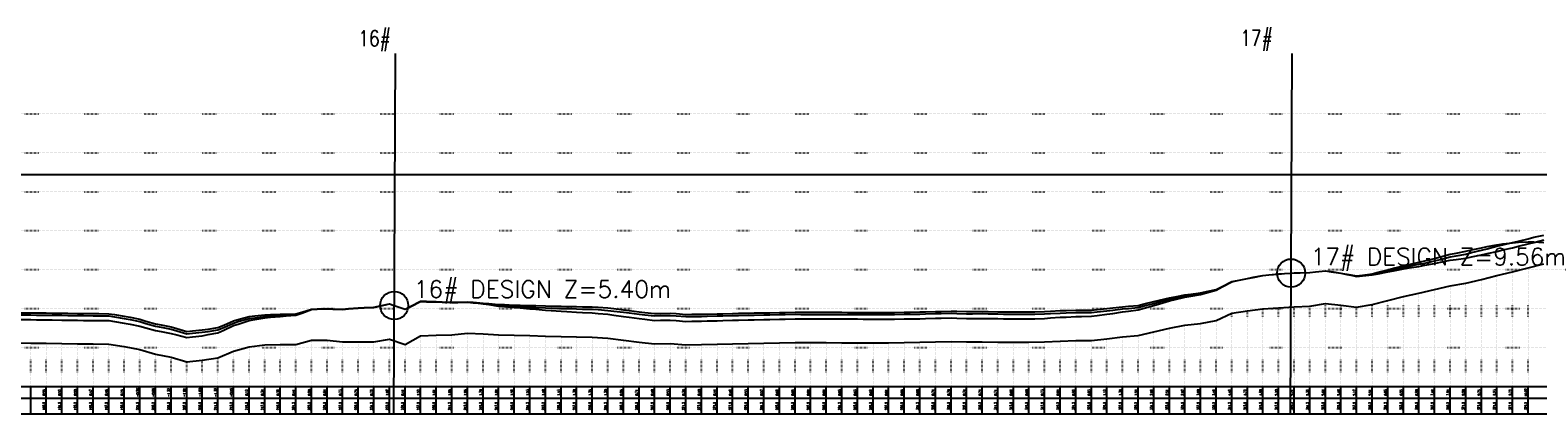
# Model space of a CAD drawing. Extents: x 391415 to 399140, y 3188456 to 3193757.
# Tile 5 of 6: x 393368 to 395301, y 3193250 to 3193743. Entities that reach past the tile are written whole.
import ezdxf
from ezdxf.enums import TextEntityAlignment as Align

# ---------------------------------------------------------------- set-up
doc = ezdxf.new("R2010")
doc.units = 0
doc.linetypes.add('X4', pattern=[1.6, 0, -1.6])
doc.layers.get('0').update_dxf_attribs({"linetype": 'CONTINUOUS'})
for name, color, linetype in [('ANNOTATION', 7, 'CONTINUOUS'), ('DESIGN_CENTER', 1, 'CONTINUOUS'), ('DESIGN_DISTRIBUTED', 3, 'CONTINUOUS'), ('DESIGN_LOCAL', 5, 'CONTINUOUS'), ('DMX', 1, 'CONTINUOUS'), ('PIER_CONTROL', 6, 'CONTINUOUS'), ('WSE_22_190', 4, 'CONTINUOUS'), ('ZDH', 1, 'CONTINUOUS'), ('zdm1', 2, 'CONTINUOUS'), ('ZDMT5', 3, 'CONTINUOUS')]:
    doc.layers.add(name, color=color, linetype=linetype)
doc.styles.add('HZ', font='rs.shx', dxfattribs={"width": 0.8, "bigfont": 'hztxt.shx'})
doc.styles.get("Standard").update_dxf_attribs({"font": 'rs.shx', "bigfont": 'hztxt.shx'})

msp = doc.modelspace()

# ---------------------------------------------------------------- linework, layer by layer
at = {"linetype": 'Continuous', "flags": 128}
for points in [[(393834.4, 3193250.3), (393836.3, 3193712.5)], [(394984.2, 3193250.3), (394986.2, 3193712.5)]]:
    msp.add_lwpolyline(points, dxfattribs=at)
at = {"layer": 'DESIGN_CENTER', "color": 1}
msp.add_lwpolyline([(393356.2, 3193377.3), (393368.7, 3193377.2), (393376.2, 3193377.1), (393388.7, 3193376.9), (393396.2, 3193376.8), (393408.7, 3193376.7), (393416.2, 3193376.6), (393428.7, 3193376.4), (393436.2, 3193376.3), (393448.7, 3193376.2), (393456.2, 3193376.1), (393468.7, 3193375.9), (393476.2, 3193374.8), (393488.7, 3193372.8), (393496.2, 3193371.3), (393508.7, 3193368.7), (393516.2, 3193366.4), (393528.7, 3193362.7), (393536.2, 3193361.3), (393548.7, 3193358.9), (393556.2, 3193356.7), (393568.7, 3193353), (393576.2, 3193353.8), (393588.7, 3193355.1), (393596.2, 3193356.1), (393608.7, 3193357.9), (393616.2, 3193361.2), (393628.7, 3193366.7), (393636.2, 3193369), (393648.7, 3193372.7), (393656.2, 3193373.6), (393668.7, 3193375.3), (393676.2, 3193375.7), (393688.7, 3193376.4), (393696.2, 3193376.7), (393708.7, 3193377.4), (393716.2, 3193379.9), (393728.7, 3193384), (393736.2, 3193384.4), (393748.7, 3193385.1), (393756.2, 3193384.8), (393768.7, 3193384.4), (393776.2, 3193385), (393788.7, 3193386.1), (393796.2, 3193386.5), (393808.7, 3193387), (393816.2, 3193388.7), (393828.7, 3193391.3), (393834.8, 3193389.3), (393836.2, 3193388.8), (393848.7, 3193384.4), (393856.2, 3193388.3), (393868.7, 3193394.6), (393876.2, 3193394.4), (393888.7, 3193394.1), (393896.2, 3193393.7), (393908.7, 3193393), (393916.2, 3193393.2), (393928.7, 3193393.6), (393936.2, 3193392.9), (393948.7, 3193391.7), (393956.2, 3193390.8), (393968.7, 3193389.3), (393976.2, 3193388.8), (393988.7, 3193388.1), (393996.2, 3193387.7), (394008.7, 3193387), (394016.2, 3193386.7), (394028.7, 3193386.2), (394036.2, 3193385.9), (394048.7, 3193385.5), (394056.2, 3193385.3), (394068.7, 3193384.9), (394076.2, 3193384.8), (394088.7, 3193384.6), (394096.2, 3193384), (394108.7, 3193383.1), (394116.2, 3193382.2), (394128.7, 3193380.7), (394136.2, 3193379.8), (394148.7, 3193378.3), (394156.2, 3193377.5), (394168.7, 3193376.1), (394176.2, 3193376.3), (394188.7, 3193376.6), (394196.2, 3193376), (394208.7, 3193375), (394216.2, 3193375.2), (394228.7, 3193375.4), (394236.2, 3193375.6), (394248.7, 3193375.9), (394256.2, 3193376.1), (394268.7, 3193376.3), (394276.2, 3193376.5), (394288.7, 3193376.8), (394296.2, 3193376.9), (394308.7, 3193377.2), (394316.2, 3193377.4), (394328.7, 3193377.7), (394336.2, 3193377.8), (394348.7, 3193378), (394356.2, 3193377.9), (394368.7, 3193377.9), (394376.2, 3193377.9), (394388.7, 3193377.8), (394396.2, 3193377.8), (394408.7, 3193377.8), (394416.2, 3193377.8), (394428.7, 3193377.7), (394436.2, 3193377.7), (394448.7, 3193377.7), (394456.2, 3193377.6), (394468.7, 3193377.6), (394476.2, 3193377.8), (394488.7, 3193378), (394496.2, 3193378.1), (394508.7, 3193378.3), (394516.2, 3193378.5), (394528.7, 3193378.9), (394536.2, 3193379), (394548.7, 3193379.3), (394556.2, 3193379.1), (394568.7, 3193378.8), (394576.2, 3193378.8), (394588.7, 3193378.9), (394596.2, 3193378.7), (394608.7, 3193378.5), (394616.2, 3193378.4), (394628.7, 3193378.3), (394636.2, 3193378.2), (394648.7, 3193378.1), (394656.2, 3193378.3), (394668.7, 3193378.5), (394676.2, 3193379), (394688.7, 3193379.6), (394696.2, 3193379.9), (394708.7, 3193380.3), (394716.2, 3193380.4), (394728.7, 3193380.5), (394736.2, 3193381.2), (394748.7, 3193382.4), (394756.2, 3193383.3), (394768.7, 3193384.9), (394776.2, 3193385.6), (394788.7, 3193386.8), (394796.2, 3193388.7), (394808.7, 3193391.9), (394816.2, 3193393.8), (394828.7, 3193397.1), (394836.2, 3193398.7), (394848.7, 3193401.3), (394856.2, 3193402.3), (394868.7, 3193404.2), (394876.2, 3193406.1), (394888.7, 3193409.3), (394896.2, 3193413.2), (394908.7, 3193419.7), (394916.2, 3193421.3), (394928.7, 3193423.9), (394936.2, 3193425.3), (394948.7, 3193427.7), (394956.2, 3193428.5), (394968.7, 3193429.7), (394976.2, 3193430.4), (394984.8, 3193430.9), (394988.7, 3193431.1), (394996.2, 3193431.4), (395008.7, 3193431.6), (395016.2, 3193432.5), (395028.7, 3193433.7), (395036.2, 3193432.6), (395048.7, 3193430.8), (395056.2, 3193429.2), (395068.7, 3193426.8), (395076.2, 3193427.6), (395088.7, 3193429.1), (395096.2, 3193430.7), (395108.7, 3193433.5), (395116.2, 3193435.2), (395128.7, 3193438.2), (395136.2, 3193439.6), (395148.7, 3193442.2), (395156.2, 3193443.8), (395168.7, 3193446.6), (395176.2, 3193448.5), (395188.7, 3193451.7), (395196.2, 3193453), (395208.7, 3193455.3), (395216.2, 3193457.1), (395228.7, 3193460.2), (395236.2, 3193462.1), (395248.7, 3193465.2), (395256.2, 3193467.1), (395268.7, 3193470.2), (395276.2, 3193472), (395288.7, 3193475), (395296.2, 3193476.8), (395308.7, 3193479.6)], dxfattribs=at)
at = {"layer": 'DESIGN_DISTRIBUTED', "color": 3}
msp.add_lwpolyline([(393356.2, 3193371.5), (393368.7, 3193371.2), (393376.2, 3193371.1), (393388.7, 3193370.9), (393396.2, 3193370.8), (393408.7, 3193370.6), (393416.2, 3193370.5), (393428.7, 3193370.3), (393436.2, 3193370.2), (393448.7, 3193370), (393456.2, 3193370), (393468.7, 3193369.9), (393476.2, 3193368.7), (393488.7, 3193366.8), (393496.2, 3193365.3), (393508.7, 3193362.8), (393516.2, 3193360.6), (393528.7, 3193357.1), (393536.2, 3193355.8), (393548.7, 3193353.6), (393556.2, 3193351.5), (393568.7, 3193348.1), (393576.2, 3193349), (393588.7, 3193350.6), (393596.2, 3193351.9), (393608.7, 3193354.1), (393616.2, 3193357.6), (393628.7, 3193363.6), (393636.2, 3193366), (393648.7, 3193370.2), (393656.2, 3193371.4), (393668.7, 3193373.5), (393676.2, 3193374.2), (393688.7, 3193375.3), (393696.2, 3193375.9), (393708.7, 3193376.9), (393716.2, 3193379.6), (393728.7, 3193384), (393736.2, 3193384.5), (393748.7, 3193385.4), (393756.2, 3193385.2), (393768.7, 3193384.8), (393776.2, 3193385.5), (393788.7, 3193386.5), (393796.2, 3193386.8), (393808.7, 3193387.2), (393816.2, 3193388.8), (393828.7, 3193391.3), (393834.8, 3193389.3), (393836.2, 3193388.8), (393848.7, 3193384.5), (393856.2, 3193388.5), (393868.7, 3193394.8), (393876.2, 3193394.8), (393888.7, 3193394.5), (393896.2, 3193394.1), (393908.7, 3193393.5), (393916.2, 3193393.6), (393928.7, 3193393.8), (393936.2, 3193393), (393948.7, 3193391.5), (393956.2, 3193390.4), (393968.7, 3193388.6), (393976.2, 3193387.9), (393988.7, 3193386.8), (393996.2, 3193386.1), (394008.7, 3193385), (394016.2, 3193384.4), (394028.7, 3193383.4), (394036.2, 3193382.9), (394048.7, 3193382.1), (394056.2, 3193381.6), (394068.7, 3193380.8), (394076.2, 3193380.5), (394088.7, 3193380), (394096.2, 3193379.2), (394108.7, 3193378.1), (394116.2, 3193377), (394128.7, 3193375.3), (394136.2, 3193374.2), (394148.7, 3193372.6), (394156.2, 3193371.7), (394168.7, 3193370.2), (394176.2, 3193370.3), (394188.7, 3193370.6), (394196.2, 3193370), (394208.7, 3193368.9), (394216.2, 3193369.1), (394228.7, 3193369.3), (394236.2, 3193369.5), (394248.7, 3193369.8), (394256.2, 3193370), (394268.7, 3193370.3), (394276.2, 3193370.5), (394288.7, 3193370.8), (394296.2, 3193370.9), (394308.7, 3193371.2), (394316.2, 3193371.5), (394328.7, 3193371.8), (394336.2, 3193371.9), (394348.7, 3193372.1), (394356.2, 3193372.1), (394368.7, 3193372.1), (394376.2, 3193372.1), (394388.7, 3193372.1), (394396.2, 3193372.1), (394408.7, 3193372), (394416.2, 3193372), (394428.7, 3193372), (394436.2, 3193371.9), (394448.7, 3193371.9), (394456.2, 3193371.9), (394468.7, 3193371.8), (394476.2, 3193371.9), (394488.7, 3193372.1), (394496.2, 3193372.3), (394508.7, 3193372.4), (394516.2, 3193372.6), (394528.7, 3193373), (394536.2, 3193373.1), (394548.7, 3193373.3), (394556.2, 3193373.1), (394568.7, 3193372.8), (394576.2, 3193372.8), (394588.7, 3193372.8), (394596.2, 3193372.7), (394608.7, 3193372.5), (394616.2, 3193372.4), (394628.7, 3193372.3), (394636.2, 3193372.3), (394648.7, 3193372.2), (394656.2, 3193372.4), (394668.7, 3193372.8), (394676.2, 3193373.3), (394688.7, 3193374.2), (394696.2, 3193374.5), (394708.7, 3193375.2), (394716.2, 3193375.3), (394728.7, 3193375.7), (394736.2, 3193376.6), (394748.7, 3193378.1), (394756.2, 3193379.2), (394768.7, 3193381.1), (394776.2, 3193382), (394788.7, 3193383.6), (394796.2, 3193385.8), (394808.7, 3193389.4), (394816.2, 3193391.6), (394828.7, 3193395.3), (394836.2, 3193397.1), (394848.7, 3193400.1), (394856.2, 3193401.4), (394868.7, 3193403.5), (394876.2, 3193405.6), (394888.7, 3193409.1), (394896.2, 3193413.1), (394908.7, 3193419.8), (394916.2, 3193421.4), (394928.7, 3193424), (394936.2, 3193425.5), (394948.7, 3193427.8), (394956.2, 3193428.6), (394968.7, 3193429.8), (394976.2, 3193430.4), (394984.8, 3193430.9), (394988.7, 3193431.1), (394996.2, 3193431.4), (395008.7, 3193431.7), (395016.2, 3193432.6), (395028.7, 3193433.9), (395036.2, 3193432.8), (395048.7, 3193430.9), (395056.2, 3193429.3), (395068.7, 3193426.7), (395076.2, 3193427.4), (395088.7, 3193428.6), (395096.2, 3193430.1), (395108.7, 3193432.5), (395116.2, 3193433.9), (395128.7, 3193436.4), (395136.2, 3193437.5), (395148.7, 3193439.5), (395156.2, 3193440.9), (395168.7, 3193443.1), (395176.2, 3193444.7), (395188.7, 3193447.3), (395196.2, 3193448.3), (395208.7, 3193450.1), (395216.2, 3193451.6), (395228.7, 3193454.3), (395236.2, 3193455.9), (395248.7, 3193458.7), (395256.2, 3193460.5), (395268.7, 3193463.4), (395276.2, 3193465.2), (395288.7, 3193468.3), (395296.2, 3193470.2), (395308.7, 3193473.5)], dxfattribs=at)
at = {"layer": 'DESIGN_LOCAL', "color": 5}
msp.add_lwpolyline([(393356.2, 3193380.1), (393368.7, 3193380), (393376.2, 3193379.9), (393388.7, 3193379.7), (393396.2, 3193379.6), (393408.7, 3193379.5), (393416.2, 3193379.4), (393428.7, 3193379.2), (393436.2, 3193379.2), (393448.7, 3193379), (393456.2, 3193378.9), (393468.7, 3193378.8), (393476.2, 3193377.7), (393488.7, 3193375.8), (393496.2, 3193374.2), (393508.7, 3193371.6), (393516.2, 3193369.4), (393528.7, 3193365.7), (393536.2, 3193364.3), (393548.7, 3193362), (393556.2, 3193359.8), (393568.7, 3193356.1), (393576.2, 3193356.8), (393588.7, 3193358.1), (393596.2, 3193359.1), (393608.7, 3193360.9), (393616.2, 3193364.1), (393628.7, 3193369.5), (393636.2, 3193371.6), (393648.7, 3193375.2), (393656.2, 3193376), (393668.7, 3193377.4), (393676.2, 3193377.6), (393688.7, 3193378), (393696.2, 3193378.2), (393708.7, 3193378.6), (393716.2, 3193380.8), (393728.7, 3193384.6), (393736.2, 3193384.9), (393748.7, 3193385.3), (393756.2, 3193384.9), (393768.7, 3193384.3), (393776.2, 3193384.9), (393788.7, 3193385.9), (393796.2, 3193386.3), (393808.7, 3193386.9), (393816.2, 3193388.6), (393828.7, 3193391.3), (393834.8, 3193389.3), (393836.2, 3193388.8), (393848.7, 3193384.4), (393856.2, 3193388.2), (393868.7, 3193394.4), (393876.2, 3193394.2), (393888.7, 3193393.9), (393896.2, 3193393.6), (393908.7, 3193393), (393916.2, 3193393.3), (393928.7, 3193394), (393936.2, 3193393.4), (393948.7, 3193392.5), (393956.2, 3193391.8), (393968.7, 3193390.7), (393976.2, 3193390.4), (393988.7, 3193389.9), (393996.2, 3193389.7), (394008.7, 3193389.3), (394016.2, 3193389.1), (394028.7, 3193388.8), (394036.2, 3193388.6), (394048.7, 3193388.3), (394056.2, 3193388.2), (394068.7, 3193387.9), (394076.2, 3193387.8), (394088.7, 3193387.6), (394096.2, 3193387.1), (394108.7, 3193386.2), (394116.2, 3193385.3), (394128.7, 3193383.7), (394136.2, 3193382.8), (394148.7, 3193381.3), (394156.2, 3193380.5), (394168.7, 3193379.1), (394176.2, 3193379.2), (394188.7, 3193379.5), (394196.2, 3193378.9), (394208.7, 3193377.9), (394216.2, 3193378), (394228.7, 3193378.2), (394236.2, 3193378.4), (394248.7, 3193378.7), (394256.2, 3193378.8), (394268.7, 3193379.1), (394276.2, 3193379.3), (394288.7, 3193379.5), (394296.2, 3193379.7), (394308.7, 3193379.9), (394316.2, 3193380.1), (394328.7, 3193380.4), (394336.2, 3193380.5), (394348.7, 3193380.7), (394356.2, 3193380.7), (394368.7, 3193380.7), (394376.2, 3193380.6), (394388.7, 3193380.6), (394396.2, 3193380.6), (394408.7, 3193380.6), (394416.2, 3193380.5), (394428.7, 3193380.5), (394436.2, 3193380.5), (394448.7, 3193380.4), (394456.2, 3193380.4), (394468.7, 3193380.4), (394476.2, 3193380.5), (394488.7, 3193380.7), (394496.2, 3193380.9), (394508.7, 3193381.1), (394516.2, 3193381.3), (394528.7, 3193381.7), (394536.2, 3193381.8), (394548.7, 3193382.1), (394556.2, 3193381.9), (394568.7, 3193381.6), (394576.2, 3193381.6), (394588.7, 3193381.7), (394596.2, 3193381.5), (394608.7, 3193381.3), (394616.2, 3193381.3), (394628.7, 3193381.2), (394636.2, 3193381.1), (394648.7, 3193381), (394656.2, 3193381.2), (394668.7, 3193381.5), (394676.2, 3193381.9), (394688.7, 3193382.7), (394696.2, 3193382.9), (394708.7, 3193383.4), (394716.2, 3193383.4), (394728.7, 3193383.5), (394736.2, 3193384.2), (394748.7, 3193385.3), (394756.2, 3193386.2), (394768.7, 3193387.7), (394776.2, 3193388.4), (394788.7, 3193389.4), (394796.2, 3193391.3), (394808.7, 3193394.3), (394816.2, 3193396.1), (394828.7, 3193399.2), (394836.2, 3193400.6), (394848.7, 3193402.9), (394856.2, 3193403.8), (394868.7, 3193405.4), (394876.2, 3193407.1), (394888.7, 3193410), (394896.2, 3193413.8), (394908.7, 3193420.1), (394916.2, 3193421.5), (394928.7, 3193424), (394936.2, 3193425.3), (394948.7, 3193427.6), (394956.2, 3193428.5), (394968.7, 3193429.7), (394976.2, 3193430.3), (394984.8, 3193430.9), (394988.7, 3193431.1), (394996.2, 3193431.4), (395008.7, 3193431.6), (395016.2, 3193432.4), (395028.7, 3193433.7), (395036.2, 3193432.6), (395048.7, 3193430.9), (395056.2, 3193429.5), (395068.7, 3193427.3), (395076.2, 3193428.3), (395088.7, 3193430.1), (395096.2, 3193431.9), (395108.7, 3193435), (395116.2, 3193437), (395128.7, 3193440.2), (395136.2, 3193441.9), (395148.7, 3193444.8), (395156.2, 3193446.7), (395168.7, 3193449.8), (395176.2, 3193451.8), (395188.7, 3193455.2), (395196.2, 3193456.6), (395208.7, 3193458.8), (395216.2, 3193460.6), (395228.7, 3193463.3), (395236.2, 3193464.9), (395248.7, 3193467.2), (395256.2, 3193468.3), (395268.7, 3193469.8), (395276.2, 3193470.4), (395288.7, 3193470.9), (395296.2, 3193470.9), (395308.7, 3193470.2)], dxfattribs=at)
at = {"layer": 'DMX', "linetype": 'Continuous', "flags": 128}
msp.add_lwpolyline([(393348.7, 3193341.3), (393368.7, 3193341), (393388.7, 3193340.8), (393408.7, 3193340.5), (393428.7, 3193340.3), (393448.7, 3193340.1), (393468.7, 3193339.9), (393488.7, 3193336.8), (393508.7, 3193332.7), (393528.7, 3193326.8), (393548.7, 3193323.1), (393568.7, 3193317.2), (393588.7, 3193319.3), (393608.7, 3193322.1), (393628.7, 3193330.8), (393648.7, 3193336.5), (393668.7, 3193338.7), (393688.7, 3193339.2), (393708.7, 3193339.4), (393728.7, 3193344.9), (393748.7, 3193344.8), (393768.7, 3193342.6), (393788.7, 3193342.9), (393808.7, 3193342.5), (393828.7, 3193346), (393848.7, 3193339.4), (393868.7, 3193350.5), (393888.7, 3193351.4), (393908.7, 3193351.8), (393928.7, 3193353.8), (393948.7, 3193353.1), (393968.7, 3193351.7), (393988.7, 3193351.2), (394008.7, 3193350.7), (394028.7, 3193350.1), (394048.7, 3193349.6), (394068.7, 3193349.1), (394088.7, 3193348.8), (394108.7, 3193347.3), (394128.7, 3193344.8), (394148.7, 3193342.4), (394168.7, 3193340.1), (394188.7, 3193340.6), (394208.7, 3193339), (394228.7, 3193339.3), (394248.7, 3193339.8), (394268.7, 3193340.2), (394288.7, 3193340.6), (394308.7, 3193341), (394328.7, 3193341.5), (394348.7, 3193341.8), (394368.7, 3193341.7), (394388.7, 3193341.7), (394408.7, 3193341.6), (394428.7, 3193341.6), (394448.7, 3193341.5), (394468.7, 3193341.4), (394488.7, 3193341.8), (394508.7, 3193342.2), (394528.7, 3193342.7), (394548.7, 3193343.1), (394568.7, 3193342.7), (394588.7, 3193342.7), (394608.7, 3193342.4), (394628.7, 3193342.2), (394648.7, 3193342.1), (394668.7, 3193342.6), (394688.7, 3193343.7), (394708.7, 3193344.5), (394728.7, 3193344.6), (394748.7, 3193346.5), (394768.7, 3193349), (394788.7, 3193350.7), (394808.7, 3193355.5), (394828.7, 3193360.4), (394848.7, 3193364), (394868.7, 3193366.1), (394888.7, 3193370.2), (394908.7, 3193379.6), (394928.7, 3193382.5), (394948.7, 3193385.1), (394968.7, 3193386.4), (394988.7, 3193387.5), (395008.7, 3193388.5), (395028.7, 3193391.7), (395048.7, 3193389.9), (395068.7, 3193387), (395088.7, 3193390.4), (395108.7, 3193395.6), (395128.7, 3193400.8), (395148.7, 3193405.1), (395168.7, 3193409.7), (395188.7, 3193414.7), (395208.7, 3193418.1), (395228.7, 3193422.8), (395248.7, 3193427.6), (395268.7, 3193432.5), (395288.7, 3193437.5), (395308.7, 3193442.8)], dxfattribs=at)
at = {"layer": 'PIER_CONTROL', "color": 6}
for centre in [(394984.8, 3193430.9), (393834.8, 3193389.3)]:
    msp.add_circle(centre, 18, dxfattribs=at)
at = {"layer": 'WSE_22_190', "color": 4}
msp.add_line((391496.2, 3193557.2), (396812.7, 3193557.2), dxfattribs=at)
at = {"layer": 'zdm1', "linetype": 'X4'}
for p, q in [((391481.2, 3193635.3), (396827.7, 3193635.3)), ((391481.2, 3193585.3), (396827.7, 3193585.3)), ((391481.2, 3193535.3), (396827.7, 3193535.3)), ((391481.2, 3193485.3), (396827.7, 3193485.3)), ((391481.2, 3193435.3), (396827.7, 3193435.3)), ((391481.2, 3193385.3), (396827.7, 3193385.3)), ((391481.2, 3193335.3), (396827.7, 3193335.3)), ((391481.2, 3193285.3), (396827.7, 3193285.3))]:
    msp.add_line(p, q, dxfattribs=at)
at = {"layer": 'zdm1', "linetype": 'Continuous'}
for p, q in [((391496.2, 3193285.3), (396817.7, 3193285.3)), ((391451.2, 3193270.3), (396817.7, 3193270.3)), ((391451.2, 3193250.3), (396817.7, 3193250.3))]:
    msp.add_line(p, q, dxfattribs=at)
at = {"layer": 'ZDMT5', "linetype": 'X4'}
for p, q in [((395248.7, 3193285.3), (395248.7, 3193427.6)), ((395268.7, 3193285.3), (395268.7, 3193432.5)), ((395288.7, 3193285.3), (395288.7, 3193437.5)), ((395168.7, 3193285.3), (395168.7, 3193409.7)), ((395188.7, 3193285.3), (395188.7, 3193414.7)), ((395208.7, 3193285.3), (395208.7, 3193418.1)), ((395228.7, 3193285.3), (395228.7, 3193422.8)), ((395008.7, 3193285.3), (395008.7, 3193388.5)), ((395028.7, 3193285.3), (395028.7, 3193391.7)), ((395048.7, 3193285.3), (395048.7, 3193389.9)), ((395088.7, 3193285.3), (395088.7, 3193390.4)), ((395108.7, 3193285.3), (395108.7, 3193395.6)), ((395128.7, 3193285.3), (395128.7, 3193400.8)), ((395148.7, 3193285.3), (395148.7, 3193405.1)), ((394888.7, 3193285.3), (394888.7, 3193370.2)), ((394908.7, 3193285.3), (394908.7, 3193379.6)), ((394928.7, 3193285.3), (394928.7, 3193382.5)), ((394948.7, 3193285.3), (394948.7, 3193385.1)), ((394968.7, 3193285.3), (394968.7, 3193386.4)), ((394988.7, 3193285.3), (394988.7, 3193387.5)), ((395068.7, 3193285.3), (395068.7, 3193387)), ((393868.7, 3193285.3), (393868.7, 3193350.5)), ((393888.7, 3193285.3), (393888.7, 3193351.4)), ((393908.7, 3193285.3), (393908.7, 3193351.8)), ((393928.7, 3193285.3), (393928.7, 3193353.8)), ((393948.7, 3193285.3), (393948.7, 3193353.1)), ((393968.7, 3193285.3), (393968.7, 3193351.7)), ((393988.7, 3193285.3), (393988.7, 3193351.2)), ((394008.7, 3193285.3), (394008.7, 3193350.7)), ((394028.7, 3193285.3), (394028.7, 3193350.1)), ((394048.7, 3193285.3), (394048.7, 3193349.6)), ((394788.7, 3193285.3), (394788.7, 3193350.7)), ((394808.7, 3193285.3), (394808.7, 3193355.5)), ((394828.7, 3193285.3), (394828.7, 3193360.4)), ((394848.7, 3193285.3), (394848.7, 3193364)), ((394868.7, 3193285.3), (394868.7, 3193366.1)), ((393368.7, 3193285.3), (393368.7, 3193341)), ((393388.7, 3193285.3), (393388.7, 3193340.8)), ((393408.7, 3193285.3), (393408.7, 3193340.5)), ((393428.7, 3193285.3), (393428.7, 3193340.3)), ((393448.7, 3193285.3), (393448.7, 3193340.1)), ((393468.7, 3193285.3), (393468.7, 3193339.9)), ((393488.7, 3193285.3), (393488.7, 3193336.8)), ((393508.7, 3193285.3), (393508.7, 3193332.7)), ((393628.7, 3193285.3), (393628.7, 3193330.8)), ((393648.7, 3193285.3), (393648.7, 3193336.5)), ((393668.7, 3193285.3), (393668.7, 3193338.7)), ((393688.7, 3193285.3), (393688.7, 3193339.2)), ((393708.7, 3193285.3), (393708.7, 3193339.4)), ((393728.7, 3193285.3), (393728.7, 3193344.9)), ((393748.7, 3193285.3), (393748.7, 3193344.8)), ((393768.7, 3193285.3), (393768.7, 3193342.6)), ((393788.7, 3193285.3), (393788.7, 3193342.9)), ((393808.7, 3193285.3), (393808.7, 3193342.5)), ((393828.7, 3193285.3), (393828.7, 3193346)), ((393848.7, 3193285.3), (393848.7, 3193339.4)), ((394068.7, 3193285.3), (394068.7, 3193349.1)), ((394088.7, 3193285.3), (394088.7, 3193348.8)), ((394108.7, 3193285.3), (394108.7, 3193347.3)), ((394128.7, 3193285.3), (394128.7, 3193344.8)), ((394148.7, 3193285.3), (394148.7, 3193342.4)), ((394168.7, 3193285.3), (394168.7, 3193340.1)), ((394188.7, 3193285.3), (394188.7, 3193340.6)), ((394208.7, 3193285.3), (394208.7, 3193339)), ((394228.7, 3193285.3), (394228.7, 3193339.3)), ((394248.7, 3193285.3), (394248.7, 3193339.8)), ((394268.7, 3193285.3), (394268.7, 3193340.2)), ((394288.7, 3193285.3), (394288.7, 3193340.6)), ((394308.7, 3193285.3), (394308.7, 3193341)), ((394328.7, 3193285.3), (394328.7, 3193341.5)), ((394348.7, 3193285.3), (394348.7, 3193341.8)), ((394368.7, 3193285.3), (394368.7, 3193341.7)), ((394388.7, 3193285.3), (394388.7, 3193341.7)), ((394408.7, 3193285.3), (394408.7, 3193341.6)), ((394428.7, 3193285.3), (394428.7, 3193341.6)), ((394448.7, 3193285.3), (394448.7, 3193341.5)), ((394468.7, 3193285.3), (394468.7, 3193341.4)), ((394488.7, 3193285.3), (394488.7, 3193341.8)), ((394508.7, 3193285.3), (394508.7, 3193342.2)), ((394528.7, 3193285.3), (394528.7, 3193342.7)), ((394548.7, 3193285.3), (394548.7, 3193343.1)), ((394568.7, 3193285.3), (394568.7, 3193342.7)), ((394588.7, 3193285.3), (394588.7, 3193342.7)), ((394608.7, 3193285.3), (394608.7, 3193342.4)), ((394628.7, 3193285.3), (394628.7, 3193342.2)), ((394648.7, 3193285.3), (394648.7, 3193342.1)), ((394668.7, 3193285.3), (394668.7, 3193342.6)), ((394688.7, 3193285.3), (394688.7, 3193343.7)), ((394708.7, 3193285.3), (394708.7, 3193344.5)), ((394728.7, 3193285.3), (394728.7, 3193344.6)), ((394748.7, 3193285.3), (394748.7, 3193346.5)), ((394768.7, 3193285.3), (394768.7, 3193349)), ((393528.7, 3193285.3), (393528.7, 3193326.8)), ((393548.7, 3193285.3), (393548.7, 3193323.1)), ((393568.7, 3193285.3), (393568.7, 3193317.2)), ((393588.7, 3193285.3), (393588.7, 3193319.3)), ((393608.7, 3193285.3), (393608.7, 3193322.1))]:
    msp.add_line(p, q, dxfattribs=at)
at = {"layer": 'ZDMT5', "linetype": 'Continuous'}
for p, q in [((393368.7, 3193250.3), (393368.7, 3193285.3)), ((393388.7, 3193250.3), (393388.7, 3193285.3)), ((393408.7, 3193250.3), (393408.7, 3193285.3)), ((393428.7, 3193250.3), (393428.7, 3193285.3)), ((393448.7, 3193250.3), (393448.7, 3193285.3)), ((393468.7, 3193250.3), (393468.7, 3193285.3)), ((393488.7, 3193250.3), (393488.7, 3193285.3)), ((393508.7, 3193250.3), (393508.7, 3193285.3)), ((393528.7, 3193250.3), (393528.7, 3193285.3)), ((393548.7, 3193250.3), (393548.7, 3193285.3)), ((393568.7, 3193250.3), (393568.7, 3193285.3)), ((393588.7, 3193250.3), (393588.7, 3193285.3)), ((393608.7, 3193250.3), (393608.7, 3193285.3)), ((393628.7, 3193250.3), (393628.7, 3193285.3)), ((393648.7, 3193250.3), (393648.7, 3193285.3)), ((393668.7, 3193250.3), (393668.7, 3193285.3)), ((393688.7, 3193250.3), (393688.7, 3193285.3)), ((393708.7, 3193250.3), (393708.7, 3193285.3)), ((393728.7, 3193250.3), (393728.7, 3193285.3)), ((393748.7, 3193250.3), (393748.7, 3193285.3)), ((393768.7, 3193250.3), (393768.7, 3193285.3)), ((393788.7, 3193250.3), (393788.7, 3193285.3)), ((393808.7, 3193250.3), (393808.7, 3193285.3)), ((393828.7, 3193250.3), (393828.7, 3193285.3)), ((393848.7, 3193250.3), (393848.7, 3193285.3)), ((393868.7, 3193250.3), (393868.7, 3193285.3)), ((393888.7, 3193250.3), (393888.7, 3193285.3)), ((393908.7, 3193250.3), (393908.7, 3193285.3)), ((393928.7, 3193250.3), (393928.7, 3193285.3)), ((393948.7, 3193250.3), (393948.7, 3193285.3)), ((393968.7, 3193250.3), (393968.7, 3193285.3)), ((393988.7, 3193250.3), (393988.7, 3193285.3)), ((394008.7, 3193250.3), (394008.7, 3193285.3)), ((394028.7, 3193250.3), (394028.7, 3193285.3)), ((394048.7, 3193250.3), (394048.7, 3193285.3)), ((394068.7, 3193250.3), (394068.7, 3193285.3)), ((394088.7, 3193250.3), (394088.7, 3193285.3)), ((394108.7, 3193250.3), (394108.7, 3193285.3)), ((394128.7, 3193250.3), (394128.7, 3193285.3)), ((394148.7, 3193250.3), (394148.7, 3193285.3)), ((394168.7, 3193250.3), (394168.7, 3193285.3)), ((394188.7, 3193250.3), (394188.7, 3193285.3)), ((394208.7, 3193250.3), (394208.7, 3193285.3)), ((394228.7, 3193250.3), (394228.7, 3193285.3)), ((394248.7, 3193250.3), (394248.7, 3193285.3)), ((394268.7, 3193250.3), (394268.7, 3193285.3)), ((394288.7, 3193250.3), (394288.7, 3193285.3)), ((394308.7, 3193250.3), (394308.7, 3193285.3)), ((394328.7, 3193250.3), (394328.7, 3193285.3)), ((394348.7, 3193250.3), (394348.7, 3193285.3)), ((394368.7, 3193250.3), (394368.7, 3193285.3)), ((394388.7, 3193250.3), (394388.7, 3193285.3)), ((394408.7, 3193250.3), (394408.7, 3193285.3)), ((394428.7, 3193250.3), (394428.7, 3193285.3)), ((394448.7, 3193250.3), (394448.7, 3193285.3)), ((394468.7, 3193250.3), (394468.7, 3193285.3)), ((394488.7, 3193250.3), (394488.7, 3193285.3)), ((394508.7, 3193250.3), (394508.7, 3193285.3)), ((394528.7, 3193250.3), (394528.7, 3193285.3)), ((394548.7, 3193250.3), (394548.7, 3193285.3)), ((394568.7, 3193250.3), (394568.7, 3193285.3)), ((394588.7, 3193250.3), (394588.7, 3193285.3)), ((394608.7, 3193250.3), (394608.7, 3193285.3)), ((394628.7, 3193250.3), (394628.7, 3193285.3)), ((394648.7, 3193250.3), (394648.7, 3193285.3)), ((394668.7, 3193250.3), (394668.7, 3193285.3)), ((394688.7, 3193250.3), (394688.7, 3193285.3)), ((394708.7, 3193250.3), (394708.7, 3193285.3)), ((394728.7, 3193250.3), (394728.7, 3193285.3)), ((394748.7, 3193250.3), (394748.7, 3193285.3)), ((394768.7, 3193250.3), (394768.7, 3193285.3)), ((394788.7, 3193250.3), (394788.7, 3193285.3)), ((394808.7, 3193250.3), (394808.7, 3193285.3)), ((394828.7, 3193250.3), (394828.7, 3193285.3)), ((394848.7, 3193250.3), (394848.7, 3193285.3)), ((394868.7, 3193250.3), (394868.7, 3193285.3)), ((394888.7, 3193250.3), (394888.7, 3193285.3)), ((394908.7, 3193250.3), (394908.7, 3193285.3)), ((394928.7, 3193250.3), (394928.7, 3193285.3)), ((394948.7, 3193250.3), (394948.7, 3193285.3)), ((394968.7, 3193250.3), (394968.7, 3193285.3)), ((394988.7, 3193250.3), (394988.7, 3193285.3)), ((395008.7, 3193250.3), (395008.7, 3193285.3)), ((395028.7, 3193250.3), (395028.7, 3193285.3)), ((395048.7, 3193250.3), (395048.7, 3193285.3)), ((395068.7, 3193250.3), (395068.7, 3193285.3)), ((395088.7, 3193250.3), (395088.7, 3193285.3)), ((395108.7, 3193250.3), (395108.7, 3193285.3)), ((395128.7, 3193250.3), (395128.7, 3193285.3)), ((395148.7, 3193250.3), (395148.7, 3193285.3)), ((395168.7, 3193250.3), (395168.7, 3193285.3)), ((395188.7, 3193250.3), (395188.7, 3193285.3)), ((395208.7, 3193250.3), (395208.7, 3193285.3)), ((395228.7, 3193250.3), (395228.7, 3193285.3)), ((395248.7, 3193250.3), (395248.7, 3193285.3)), ((395268.7, 3193250.3), (395268.7, 3193285.3)), ((395288.7, 3193250.3), (395288.7, 3193285.3))]:
    msp.add_line(p, q, dxfattribs=at)

# ---------------------------------------------------------------- texts
at = {"layer": 'ANNOTATION', "color": 6}
for s, p in [('17# DESIGN Z=9.56m', (395009.8, 3193440.9)), ('16# DESIGN Z=5.40m', (393859.8, 3193399.3))]:
    msp.add_text(s, height=22, dxfattribs=at).set_placement(p)
at = {"layer": 'ZDH', "linetype": 'Continuous', "style": 'HZ', "width": 0.8}
for s, p in [('16#', (393788.7, 3193722, 88888)), ('17#', (394919.5, 3193722.5, 88888))]:
    msp.add_text(s, height=20, dxfattribs=at).set_placement(p)
at = {"layer": 'ZDMT5', "linetype": 'Continuous', "style": 'HZ', "width": 0.8}
for s, p in [('0.55', (393388.2, 3193277.8)), ('0.52', (393408.2, 3193277.8)), ('0.50', (393428.2, 3193277.8)), ('0.47', (393448.2, 3193277.8)), ('0.46', (393468.2, 3193277.8)), ('0.15', (393488.2, 3193277.8)), ('-0.26', (393508.2, 3193277.8)), ('-0.85', (393528.2, 3193277.8)), ('-1.22', (393548.2, 3193277.8)), ('-1.81', (393568.2, 3193277.8)), ('-1.60', (393588.2, 3193277.8)), ('-1.32', (393608.2, 3193277.8)), ('-0.45', (393628.2, 3193277.8)), ('0.12', (393648.2, 3193277.8)), ('0.34', (393668.2, 3193277.8)), ('0.39', (393688.2, 3193277.8)), ('0.41', (393708.2, 3193277.8)), ('0.96', (393728.2, 3193277.8)), ('0.94', (393748.2, 3193277.8)), ('0.73', (393768.2, 3193277.8)), ('0.75', (393788.2, 3193277.8)), ('0.72', (393808.2, 3193277.8)), ('1.07', (393828.2, 3193277.8)), ('0.41', (393848.2, 3193277.8)), ('1.52', (393868.2, 3193277.8)), ('1.61', (393888.2, 3193277.8)), ('1.65', (393908.2, 3193277.8)), ('1.85', (393928.2, 3193277.8)), ('1.78', (393948.2, 3193277.8)), ('1.64', (393968.2, 3193277.8)), ('1.59', (393988.2, 3193277.8)), ('1.53', (394008.2, 3193277.8)), ('1.48', (394028.2, 3193277.8)), ('1.43', (394048.2, 3193277.8)), ('1.38', (394068.2, 3193277.8)), ('1.35', (394088.2, 3193277.8)), ('1.20', (394108.2, 3193277.8)), ('0.95', (394128.2, 3193277.8)), ('0.71', (394148.2, 3193277.8)), ('0.48', (394168.2, 3193277.8)), ('0.53', (394188.2, 3193277.8)), ('0.36', (394208.2, 3193277.8)), ('0.40', (394228.2, 3193277.8)), ('0.44', (394248.2, 3193277.8)), ('0.49', (394268.2, 3193277.8)), ('0.53', (394288.2, 3193277.8)), ('0.57', (394308.2, 3193277.8)), ('0.62', (394328.2, 3193277.8)), ('0.65', (394348.2, 3193277.8)), ('0.64', (394368.2, 3193277.8)), ('0.64', (394388.2, 3193277.8)), ('0.63', (394408.2, 3193277.8)), ('0.63', (394428.2, 3193277.8)), ('0.62', (394448.2, 3193277.8)), ('0.61', (394468.2, 3193277.8)), ('0.65', (394488.2, 3193277.8)), ('0.68', (394508.2, 3193277.8)), ('0.74', (394528.2, 3193277.8)), ('0.78', (394548.2, 3193277.8)), ('0.74', (394568.2, 3193277.8)), ('0.74', (394588.2, 3193277.8)), ('0.71', (394608.2, 3193277.8)), ('0.69', (394628.2, 3193277.8)), ('0.68', (394648.2, 3193277.8)), ('0.73', (394668.2, 3193277.8)), ('0.84', (394688.2, 3193277.8)), ('0.92', (394708.2, 3193277.8)), ('0.93', (394728.2, 3193277.8)), ('1.12', (394748.2, 3193277.8)), ('1.36', (394768.2, 3193277.8)), ('1.54', (394788.2, 3193277.8)), ('2.02', (394808.2, 3193277.8)), ('2.51', (394828.2, 3193277.8)), ('2.87', (394848.2, 3193277.8)), ('3.08', (394868.2, 3193277.8)), ('3.49', (394888.2, 3193277.8)), ('4.42', (394908.2, 3193277.8)), ('4.72', (394928.2, 3193277.8)), ('4.98', (394948.2, 3193277.8)), ('5.10', (394968.2, 3193277.8)), ('5.21', (394988.2, 3193277.8)), ('5.32', (395008.2, 3193277.8)), ('5.64', (395028.2, 3193277.8)), ('5.46', (395048.2, 3193277.8)), ('5.17', (395068.2, 3193277.8)), ('5.51', (395088.2, 3193277.8)), ('6.03', (395108.2, 3193277.8)), ('6.55', (395128.2, 3193277.8)), ('6.98', (395148.2, 3193277.8)), ('7.44', (395168.2, 3193277.8)), ('7.94', (395188.2, 3193277.8)), ('8.28', (395208.2, 3193277.8)), ('8.75', (395228.2, 3193277.8)), ('9.23', (395248.2, 3193277.8)), ('9.72', (395268.2, 3193277.8)), ('10.22', (395288.2, 3193277.8)), ('189.2', (393388.2, 3193260.3)), ('191.2', (393408.2, 3193260.3)), ('193.2', (393428.2, 3193260.3)), ('195.2', (393448.2, 3193260.3)), ('197.2', (393468.2, 3193260.3)), ('199.2', (393488.2, 3193260.3)), ('201.2', (393508.2, 3193260.3)), ('203.2', (393528.2, 3193260.3)), ('205.2', (393548.2, 3193260.3)), ('207.2', (393568.2, 3193260.3)), ('209.2', (393588.2, 3193260.3)), ('211.2', (393608.2, 3193260.3)), ('213.2', (393628.2, 3193260.3)), ('215.2', (393648.2, 3193260.3)), ('217.2', (393668.2, 3193260.3)), ('219.2', (393688.2, 3193260.3)), ('221.2', (393708.2, 3193260.3)), ('223.2', (393728.2, 3193260.3)), ('225.2', (393748.2, 3193260.3)), ('227.2', (393768.2, 3193260.3)), ('229.2', (393788.2, 3193260.3)), ('231.2', (393808.2, 3193260.3)), ('233.2', (393828.2, 3193260.3)), ('235.2', (393848.2, 3193260.3)), ('237.2', (393868.2, 3193260.3)), ('239.2', (393888.2, 3193260.3)), ('241.2', (393908.2, 3193260.3)), ('243.2', (393928.2, 3193260.3)), ('245.2', (393948.2, 3193260.3)), ('247.2', (393968.2, 3193260.3)), ('249.2', (393988.2, 3193260.3)), ('251.2', (394008.2, 3193260.3)), ('253.2', (394028.2, 3193260.3)), ('255.2', (394048.2, 3193260.3)), ('257.2', (394068.2, 3193260.3)), ('259.2', (394088.2, 3193260.3)), ('261.2', (394108.2, 3193260.3)), ('263.2', (394128.2, 3193260.3)), ('265.2', (394148.2, 3193260.3)), ('267.2', (394168.2, 3193260.3)), ('269.2', (394188.2, 3193260.3)), ('271.2', (394208.2, 3193260.3)), ('273.2', (394228.2, 3193260.3)), ('275.2', (394248.2, 3193260.3)), ('277.2', (394268.2, 3193260.3)), ('279.2', (394288.2, 3193260.3)), ('281.2', (394308.2, 3193260.3)), ('283.2', (394328.2, 3193260.3)), ('285.2', (394348.2, 3193260.3)), ('287.2', (394368.2, 3193260.3)), ('289.2', (394388.2, 3193260.3)), ('291.2', (394408.2, 3193260.3)), ('293.2', (394428.2, 3193260.3)), ('295.2', (394448.2, 3193260.3)), ('297.2', (394468.2, 3193260.3)), ('299.2', (394488.2, 3193260.3)), ('301.2', (394508.2, 3193260.3)), ('303.2', (394528.2, 3193260.3)), ('305.2', (394548.2, 3193260.3)), ('307.2', (394568.2, 3193260.3)), ('309.2', (394588.2, 3193260.3)), ('311.2', (394608.2, 3193260.3)), ('313.2', (394628.2, 3193260.3)), ('315.2', (394648.2, 3193260.3)), ('317.2', (394668.2, 3193260.3)), ('319.2', (394688.2, 3193260.3)), ('321.2', (394708.2, 3193260.3)), ('323.2', (394728.2, 3193260.3)), ('325.2', (394748.2, 3193260.3)), ('327.2', (394768.2, 3193260.3)), ('329.2', (394788.2, 3193260.3)), ('331.2', (394808.2, 3193260.3)), ('333.2', (394828.2, 3193260.3)), ('335.2', (394848.2, 3193260.3)), ('337.2', (394868.2, 3193260.3)), ('339.2', (394888.2, 3193260.3)), ('341.2', (394908.2, 3193260.3)), ('343.2', (394928.2, 3193260.3)), ('345.2', (394948.2, 3193260.3)), ('347.2', (394968.2, 3193260.3)), ('349.2', (394988.2, 3193260.3)), ('351.2', (395008.2, 3193260.3)), ('353.2', (395028.2, 3193260.3)), ('355.2', (395048.2, 3193260.3)), ('357.2', (395068.2, 3193260.3)), ('359.2', (395088.2, 3193260.3)), ('361.2', (395108.2, 3193260.3)), ('363.2', (395128.2, 3193260.3)), ('365.2', (395148.2, 3193260.3)), ('367.2', (395168.2, 3193260.3)), ('369.2', (395188.2, 3193260.3)), ('371.2', (395208.2, 3193260.3)), ('373.2', (395228.2, 3193260.3)), ('375.2', (395248.2, 3193260.3)), ('377.2', (395268.2, 3193260.3)), ('379.2', (395288.2, 3193260.3))]:
    msp.add_text(s, height=3, rotation=90, dxfattribs=at).set_placement(p, align=Align.BOTTOM_CENTER)

doc.saveas('drawing.dxf')
